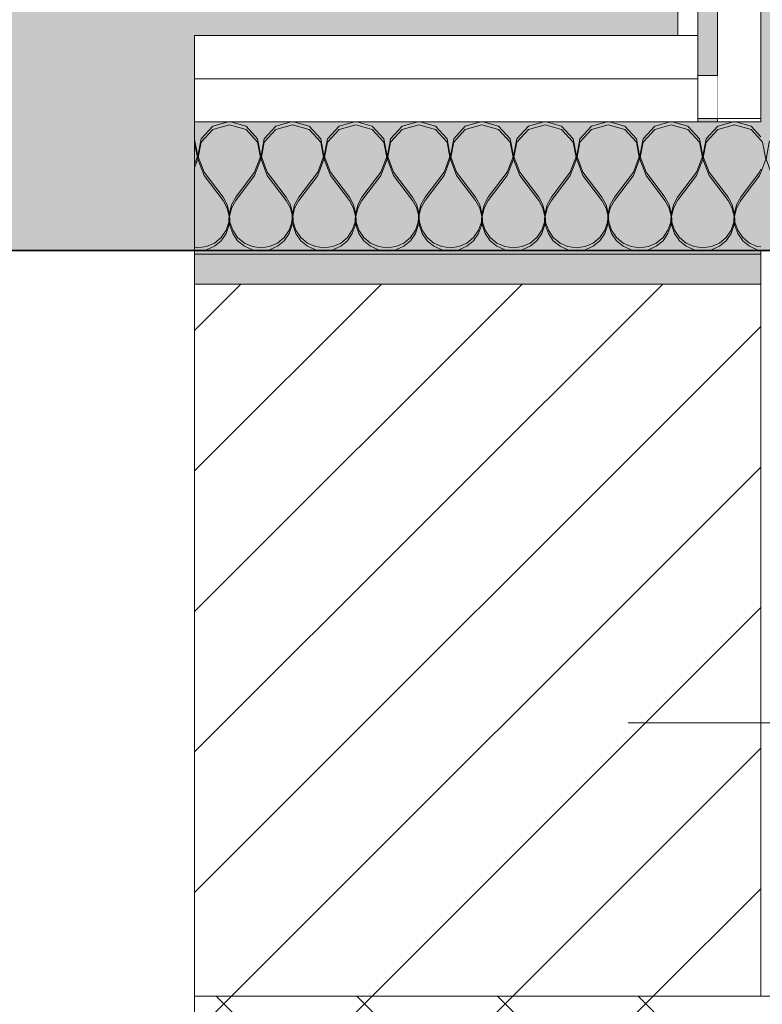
# Model space of a CAD drawing. Header units: millimetres. Extents: x -40968 to 13979, y -19284 to 4746.
# Tile 190 of 256: x -7635 to -7411, y -1421 to -1124. Entities that reach past the tile are written whole.
import ezdxf

# ---------------------------------------------------------------- set-up
doc = ezdxf.new("R2010")
doc.units = ezdxf.units.MM
doc.header["$MEASUREMENT"] = 0
doc.linetypes.add('Wipeout_Contour', pattern=[1000, 0, -1000])
for name, color, linetype in [('10_ESTR_Pilars', 7, 'Continuous'), ('12_FAÇ_Façana', 7, 'Continuous'), ('Nuevo_08_E_Envans secs', 7, 'Continuous'), ('Nuevo_14_PAV_Soft Light Grey 0554', 7, 'Continuous'), ('Ventanas Archicad', 7, 'Continuous')]:
    doc.layers.add(name, color=color, linetype=linetype)
for name, color, linetype, lineweight in [('10_ESTR_Pilars_Pluma_Nº__20', 1, 'Continuous', 5), ('12_FAÇ_Façana_Pluma_Nº__2', 8, 'Continuous', 5), ('12_FAÇ_Façana_Pluma_Nº__7', 7, 'Continuous', 5), ('Nuevo_08_E_Envans secs_Pluma_Nº__1', 7, 'Continuous', 5), ('Nuevo_12_FAÇ_Façana_Pluma_Nº__1', 7, 'Continuous', 5), ('Ventanas Archicad_Pluma_Nº__7', 7, 'Continuous', 5)]:
    doc.layers.add(name, color=color, linetype=linetype, lineweight=lineweight)
for name, color, linetype, lineweight, true_color in [('12_FAÇ_Façana_Pluma_Nº__174', 7, 'Continuous', 13, 0xe4ad2c), ('12_FAÇ_Façana_Pluma_Nº__176', 7, 'Continuous', 15, 0x93a0c6), ('Nuevo_08_E_Envans secs_Pluma_Nº__102', 7, 'Continuous', 5, 0xcccccc), ('Nuevo_08_E_Envans secs_Pluma_Nº__171', 171, 'Continuous', 13, 0xaaaaff), ('Nuevo_08_E_Envans secs_Pluma_Nº__177', 7, 'Continuous', 15, 0xf7e046), ('Nuevo_14_PAV_Soft Light Grey 0554_Pluma_Nº__245', 7, 'Continuous', 13, 0xe8e8e8), ('Ventanas Archicad_Pluma_Nº__3', 7, 'Continuous', 5, 0xa4a4a4)]:
    doc.layers.add(name, color=color, linetype=linetype, lineweight=lineweight, true_color=true_color)
pattern_1 = [(45, (0, 0), (-183.848, 183.848), [195, -65]), (45, (7e-14, 183.85), (-183.848, 183.848), [195, -65])]

# ---------------------------------------------------------------- blocks, each defined once
blk = doc.blocks.new('Forjado_1_1', base_point=(-23046.79, -1194.06))
at = {"layer": 'Nuevo_14_PAV_Soft Light Grey 0554_Pluma_Nº__245', "linetype": 'Continuous', "lineweight": 0, "true_color": 0xe8e8e8}
h = blk.add_hatch(color=254, dxfattribs=at)
h.paths.add_polyline_path([(-23046.79, -1194.06), (-1631.11, -1193.63), (-1631.11, -6938.97), (-1556.11, -6938.97), (-1556.11, -7503.98), (-1616.26, -7503.98), (-1616.05, -11935.98), (-1564.89, -11935.98), (-1564.89, -12491.98), (-2024.11, -12491.98), (-2024.11, -12338.98), (-6997.39, -12338.98), (-6997.39, -12391.98), (-3637.68, -12391.98), (-3638.94, -13690.72), (-3644.87, -17130.96), (428.17, -17130.98), (428.89, -16788.98), (778.89, -16788.98), (778.35, -17142.97), (2622.91, -17145.82), (2623.01, -17079.79), (3389.91, -17080.98), (3389.61, -17276.98), (5489.84, -17280.21), (5489.84, -17141.49), (5763.89, -17141.49), (5763.89, -16738.98), (6378.89, -16738.98), (6378.89, -12488.98), (5778.89, -12488.98), (5779.74, -11938.87), (6782.11, -11938.85), (6782.11, -9207.42), (6082.11, -9207.42), (6016.11, -7504.98), (6016.11, -9073.42), (2073.42, -9073.42), (2073.42, -5267.32), (5998.89, -5267.32), (5998.89, -1708.98), (5884.89, -967.98), (7332.11, -967.98), (7332.11, 1999.55), (-28277.4, 1999.55), (-23028.39, 1969.01)])
h.paths.add_polyline_path([(492.89, -5267.32), (1951.42, -5267.32), (1951.42, -9073.42), (492.89, -9073.42)], flags=0)
at = {"layer": 'Nuevo_14_PAV_Soft Light Grey 0554_Pluma_Nº__245', "color": 254, "linetype": 'Continuous', "lineweight": 13, "true_color": 0xe8e8e8, "flags": 128}
blk.add_lwpolyline([(428.17, -17130.98), (-3644.87, -17130.96), (-3638.94, -13690.72), (-3637.68, -12391.98), (-6997.39, -12391.98), (-6997.39, -12338.98), (-2024.11, -12338.98), (-2024.11, -12491.98), (-1564.89, -12491.98), (-1564.89, -11935.98), (-1616.05, -11935.98), (-1616.26, -7503.98), (-1556.11, -7503.98), (-1556.11, -6938.97), (-1631.11, -6938.97), (-1631.11, -1193.63), (-23046.79, -1194.06)], dxfattribs=at)
blk = doc.blocks.new('Muro_8_1', base_point=(-7581.93, -1193.98))
at = {"layer": '12_FAÇ_Façana_Pluma_Nº__174', "linetype": 'Continuous', "lineweight": 13, "true_color": 0xe4ad2c}
h = blk.add_hatch(dxfattribs=at)
h.set_pattern_fill('SATE_Aislamiento_0001', color=42, style=0, pattern_type=2)
h.set_pattern_definition([(45, (0, 0), (-21.2132, 21.2132), []), (135, (0, 0), (21.2132, 21.2132), [])])
h.paths.add_polyline_path([(-7581.93, -1598.98), (-7371.11, -1598.98), (-7371.11, -1418.98), (-7581.93, -1418.98)])
at = {"layer": '12_FAÇ_Façana_Pluma_Nº__176', "linetype": 'Continuous', "lineweight": 0, "true_color": 0x495063}
blk.add_hatch(color=251, dxfattribs=at).paths.add_polyline_path([(-7411.11, -1193.98), (-7581.93, -1193.98), (-7581.93, -1203.98), (-7411.11, -1203.98)])
at = {"layer": '12_FAÇ_Façana_Pluma_Nº__2', "linetype": 'Continuous', "lineweight": 5}
h = blk.add_hatch(dxfattribs=at)
h.set_pattern_fill('Ceramic_0001', color=8, style=0, pattern_type=2)
h.set_pattern_definition([(45, (0, 0), (-21.2132, 21.2132), [])])
h.paths.add_polyline_path([(-7411.11, -1203.98), (-7581.93, -1203.98), (-7581.93, -1418.98), (-7411.11, -1418.98)])
at = {"layer": '12_FAÇ_Façana_Pluma_Nº__7', "color": 7, "linetype": 'Continuous', "lineweight": 5}
for p, q in [((-7411.11, -1203.98), (-7581.93, -1203.98)), ((-7581.93, -1418.98), (-7411.11, -1418.98)), ((-7411.11, -1418.98), (-7371.11, -1418.98))]:
    blk.add_line(p, q, dxfattribs=at)
at = {"layer": '12_FAÇ_Façana_Pluma_Nº__7', "color": 7, "linetype": 'Continuous', "lineweight": 5, "flags": 128}
for points in [[(-7411.11, -1193.98), (-7581.93, -1193.98)], [(-7581.93, -1418.98), (-7581.93, -1423.98)]]:
    blk.add_lwpolyline(points, dxfattribs=at)
at = {"layer": 'Nuevo_12_FAÇ_Façana_Pluma_Nº__1', "color": 7, "linetype": 'Continuous', "lineweight": 5}
for p, q in [((-7411.11, -1193.98), (-7411.11, -1203.98)), ((-7411.11, -1203.98), (-7411.11, -1418.98))]:
    blk.add_line(p, q, dxfattribs=at)
blk = doc.blocks.new('Ventana Vertical Multi-Faja 27_5')
at = {"layer": 'Ventanas Archicad_Pluma_Nº__3', "color": 253, "linetype": 'Continuous', "lineweight": 5, "true_color": 0xa4a4a4}
blk.add_line((-600, -430), (600, -430), dxfattribs=at)
at = {"layer": 'Ventanas Archicad_Pluma_Nº__7', "color": 7, "linetype": 'Continuous', "lineweight": 5}
for p, q in [((-600, -200), (-600, -420)), ((-600, -420), (-600, -430))]:
    blk.add_line(p, q, dxfattribs=at)
blk = doc.blocks.new('Muro_9_1', base_point=(-8781.93, -1193.98))
at = {"layer": '12_FAÇ_Façana_Pluma_Nº__7', "color": 7, "linetype": 'Continuous', "lineweight": 5}
for p, q in [((-7581.93, -1203.98), (-7581.93, -1193.98)), ((-7581.93, -1423.98), (-7581.93, -1203.98))]:
    blk.add_line(p, q, dxfattribs=at)
at = {"layer": 'Ventanas Archicad', "color": 253, "linetype": 'Continuous', "lineweight": 5, "true_color": 0xa4a4a6, "zscale": 1000, "rotation": 180}
blk.add_blockref('Ventana Vertical Multi-Faja 27_5', (-8181.93, -1623.98), dxfattribs=at)
blk = doc.blocks.new('Muro_97_1', base_point=(-7371.11, -1033.98))
at = {"layer": '12_FAÇ_Façana_Pluma_Nº__7', "color": 7, "linetype": 'Continuous', "lineweight": 5}
blk.add_line((-7411.11, -1418.98), (-7371.11, -1418.98), dxfattribs=at)
at = {"layer": 'Nuevo_08_E_Envans secs_Pluma_Nº__1', "color": 7, "linetype": 'Continuous', "lineweight": 5}
blk.add_line((-7430.11, -1141.98), (-7430.11, -1154.98), dxfattribs=at)
at = {"layer": 'Nuevo_08_E_Envans secs_Pluma_Nº__1', "color": 7, "linetype": 'Continuous', "lineweight": 5, "flags": 128}
for points in [[(-7436.11, -1193.98), (-7430.11, -1193.98)], [(-7430.11, -1193.98), (-7424.11, -1193.98)], [(-7424.11, -1193.98), (-7411.11, -1193.98)], [(-7371.11, -1193.98), (-7411.11, -1193.98)], [(-7411.11, -1193.98), (-7371.11, -1193.98)]]:
    blk.add_lwpolyline(points, dxfattribs=at)
at = {"layer": 'Nuevo_12_FAÇ_Façana_Pluma_Nº__1', "color": 7, "linetype": 'Continuous', "lineweight": 5}
for p, q in [((-7411.11, -1193.98), (-7411.11, -1203.98)), ((-7411.11, -1203.98), (-7411.11, -1418.98))]:
    blk.add_line(p, q, dxfattribs=at)
at = {"color": 254, "linetype": 'Wipeout_Contour', "lineweight": 0, "ltscale": 22559.425146}
blk.add_wipeout([(-7436.11, -1128.98), (-7436.11, -1134.98), (-7430.11, -1134.98)], dxfattribs=at).dxf.layer = 'Nuevo_08_E_Envans secs'
at = {"color": 254, "linetype": 'Wipeout_Contour', "lineweight": 0, "ltscale": 22524.526281}
blk.add_wipeout([(-7424.11, -1140.98), (-7424.11, -1153.98), (-7411.11, -1153.98)], dxfattribs=at).dxf.layer = 'Nuevo_08_E_Envans secs'
at = {"layer": 'Nuevo_08_E_Envans secs_Pluma_Nº__171', "linetype": 'Continuous', "lineweight": 13, "true_color": 0xaaaaff}
h = blk.add_hatch(dxfattribs=at)
h.set_pattern_fill('Panellat_HPL_0001', color=161, style=0, pattern_type=2)
h.set_pattern_definition(pattern_1)
h.paths.add_polyline_path([(-7436.11, -1128.98), (-7436.11, -1134.98), (-7430.11, -1134.98)])
at = {"layer": 'Nuevo_08_E_Envans secs_Pluma_Nº__177', "linetype": 'Continuous', "lineweight": 15, "true_color": 0xf7e046}
h = blk.add_hatch(dxfattribs=at)
h.set_pattern_fill('Panellat_HPL_0001', color=53, style=0, pattern_type=2)
h.set_pattern_definition(pattern_1)
h.paths.add_polyline_path([(-7424.11, -1140.98), (-7424.11, -1153.98), (-7411.11, -1153.98)])
at = {"layer": 'Nuevo_08_E_Envans secs_Pluma_Nº__1', "color": 7, "linetype": 'Continuous', "lineweight": 5}
blk.add_line((-7436.11, -1134.98), (-7430.11, -1134.98), dxfattribs=at)
at = {"color": 254, "linetype": 'Wipeout_Contour', "lineweight": 0, "ltscale": 30030.268647}
blk.add_wipeout([(-7436.11, -974.98), (-7436.11, -1128.98), (-7430.11, -1128.98), (-7430.11, -974.98)], dxfattribs=at).dxf.layer = 'Nuevo_08_E_Envans secs'
at = {"color": 254, "linetype": 'Wipeout_Contour', "lineweight": 0, "ltscale": 30016.067498}
blk.add_wipeout([(-7424.11, -1141.98), (-7411.11, -1141.98), (-7411.11, -1128.98), (-7424.11, -1128.98)], dxfattribs=at).dxf.layer = 'Nuevo_08_E_Envans secs'
at = {"layer": 'Nuevo_08_E_Envans secs_Pluma_Nº__171', "linetype": 'Continuous', "lineweight": 13, "true_color": 0xaaaaff}
h = blk.add_hatch(dxfattribs=at)
h.set_pattern_fill('Panellat_HPL_0001', color=161, style=0, pattern_type=2)
h.set_pattern_definition(pattern_1)
h.paths.add_polyline_path([(-7436.11, -974.98), (-7436.11, -1128.98), (-7430.11, -1128.98), (-7430.11, -974.98)])
at = {"layer": 'Nuevo_08_E_Envans secs_Pluma_Nº__177', "linetype": 'Continuous', "lineweight": 15, "true_color": 0xf7e046}
h = blk.add_hatch(dxfattribs=at)
h.set_pattern_fill('Panellat_HPL_0001', color=53, style=0, pattern_type=2)
h.set_pattern_definition(pattern_1)
h.paths.add_polyline_path([(-7424.11, -1141.98), (-7411.11, -1141.98), (-7411.11, -1128.98), (-7424.11, -1128.98)])
at = {"layer": 'Nuevo_08_E_Envans secs_Pluma_Nº__1', "color": 7, "linetype": 'Continuous', "lineweight": 5}
for p, q in [((-7430.11, -980.98), (-7430.11, -1128.98)), ((-7436.11, -1128.98), (-7430.11, -1128.98)), ((-7430.11, -1128.98), (-7430.11, -1141.98))]:
    blk.add_line(p, q, dxfattribs=at)
at = {"layer": 'Nuevo_08_E_Envans secs_Pluma_Nº__1', "color": 7, "linetype": 'Continuous', "lineweight": 5, "flags": 128}
blk.add_lwpolyline([(-7436.11, -974.98), (-7436.11, -1128.98)], dxfattribs=at)
at = {"color": 254, "linetype": 'Wipeout_Contour', "lineweight": 0, "ltscale": 29973.884629}
blk.add_wipeout([(-7424.11, -993.98), (-7424.11, -1128.98), (-7411.11, -1128.98), (-7411.11, -993.98)], dxfattribs=at).dxf.layer = 'Nuevo_08_E_Envans secs'
at = {"color": 254, "linetype": 'Wipeout_Contour', "lineweight": 0, "ltscale": 30023.97991}
blk.add_wipeout([(-7424.11, -1154.98), (-7411.11, -1154.98), (-7411.11, -1141.98), (-7424.11, -1141.98)], dxfattribs=at).dxf.layer = 'Nuevo_08_E_Envans secs'
at = {"layer": 'Nuevo_08_E_Envans secs_Pluma_Nº__177', "linetype": 'Continuous', "lineweight": 15, "true_color": 0xf7e046}
h = blk.add_hatch(dxfattribs=at)
h.set_pattern_fill('Panellat_HPL_0001', color=53, style=0, pattern_type=2)
h.set_pattern_definition(pattern_1)
h.paths.add_polyline_path([(-7424.11, -993.98), (-7424.11, -1128.98), (-7411.11, -1128.98), (-7411.11, -993.98)])
h = blk.add_hatch(dxfattribs=at)
h.set_pattern_fill('Panellat_HPL_0001', color=53, style=0, pattern_type=2)
h.set_pattern_definition(pattern_1)
h.paths.add_polyline_path([(-7424.11, -1154.98), (-7411.11, -1154.98), (-7411.11, -1141.98), (-7424.11, -1141.98)])
at = {"layer": 'Nuevo_08_E_Envans secs_Pluma_Nº__1', "color": 7, "linetype": 'Continuous', "lineweight": 5}
for p, q in [((-7424.11, -993.98), (-7424.11, -1128.98)), ((-7411.11, -1033.98), (-7411.11, -1128.98)), ((-7424.11, -1128.98), (-7424.11, -1141.98)), ((-7411.11, -1128.98), (-7411.11, -1141.98)), ((-7430.11, -1140.98), (-7424.11, -1140.98)), ((-7424.11, -1141.98), (-7424.11, -1154.98)), ((-7411.11, -1141.98), (-7411.11, -1154.98)), ((-7430.11, -1154.98), (-7424.11, -1154.98)), ((-7424.11, -1153.98), (-7411.11, -1153.98)), ((-7424.11, -1154.98), (-7411.11, -1154.98))]:
    blk.add_line(p, q, dxfattribs=at)
blk = doc.blocks.new('*X265')
at = {"layer": 'Nuevo_08_E_Envans secs_Pluma_Nº__102', "color": 254, "linetype": 'Continuous', "lineweight": 5, "true_color": 0xcccccc}
for p, q in [((-7576.44, -1156.35), (-7579.95, -1160.19)), ((-7571.43, -1154.93), (-7576.44, -1156.35)), ((-7566.42, -1156.35), (-7571.43, -1154.93)), ((-7562.91, -1160.19), (-7566.42, -1156.35)), ((-7557.39, -1156.35), (-7560.9, -1160.19)), ((-7552.38, -1154.93), (-7557.39, -1156.35)), ((-7547.37, -1156.35), (-7552.38, -1154.93)), ((-7543.86, -1160.19), (-7547.37, -1156.35)), ((-7538.34, -1156.35), (-7541.85, -1160.19)), ((-7533.33, -1154.93), (-7538.34, -1156.35)), ((-7528.33, -1156.35), (-7533.33, -1154.93)), ((-7524.81, -1160.19), (-7528.33, -1156.35)), ((-7519.29, -1156.35), (-7522.8, -1160.19)), ((-7514.29, -1154.93), (-7519.29, -1156.35)), ((-7509.28, -1156.35), (-7514.29, -1154.93)), ((-7505.77, -1160.19), (-7509.28, -1156.35)), ((-7500.25, -1156.35), (-7503.76, -1160.19)), ((-7495.24, -1154.93), (-7500.25, -1156.35)), ((-7490.23, -1156.35), (-7495.24, -1154.93)), ((-7486.72, -1160.19), (-7490.23, -1156.35)), ((-7481.2, -1156.35), (-7484.71, -1160.19)), ((-7476.19, -1154.93), (-7481.2, -1156.35)), ((-7471.18, -1156.35), (-7476.19, -1154.93)), ((-7467.67, -1160.19), (-7471.18, -1156.35)), ((-7462.15, -1156.35), (-7465.66, -1160.19)), ((-7457.14, -1154.93), (-7462.15, -1156.35)), ((-7452.14, -1156.35), (-7457.14, -1154.93)), ((-7448.62, -1160.19), (-7452.14, -1156.35)), ((-7443.1, -1156.35), (-7446.61, -1160.19)), ((-7438.1, -1154.93), (-7443.1, -1156.35)), ((-7433.09, -1156.35), (-7438.1, -1154.93)), ((-7429.58, -1160.19), (-7433.09, -1156.35)), ((-7424.05, -1156.35), (-7427.57, -1160.19)), ((-7419.05, -1154.93), (-7424.05, -1156.35)), ((-7414.04, -1156.35), (-7419.05, -1154.93)), ((-7411.11, -1159.56), (-7414.04, -1156.35)), ((-7580.99, -1165.31), (-7581.93, -1160.33)), ((-7579.95, -1160.19), (-7580.91, -1165.31)), ((-7561.94, -1165.31), (-7562.91, -1160.19)), ((-7560.9, -1160.19), (-7561.87, -1165.31)), ((-7542.9, -1165.31), (-7543.86, -1160.19)), ((-7541.85, -1160.19), (-7542.82, -1165.31)), ((-7523.85, -1165.31), (-7524.81, -1160.19)), ((-7522.8, -1160.19), (-7523.77, -1165.31)), ((-7504.8, -1165.31), (-7505.77, -1160.19)), ((-7503.76, -1160.19), (-7504.72, -1165.31)), ((-7485.75, -1165.31), (-7486.72, -1160.19)), ((-7484.71, -1160.19), (-7485.68, -1165.31)), ((-7466.71, -1165.31), (-7467.67, -1160.19)), ((-7465.66, -1160.19), (-7466.63, -1165.31)), ((-7447.66, -1165.31), (-7448.62, -1160.19)), ((-7446.61, -1160.19), (-7447.58, -1165.31)), ((-7428.61, -1165.31), (-7429.58, -1160.19)), ((-7427.57, -1160.19), (-7428.53, -1165.31)), ((-7581.93, -1167.76), (-7580.99, -1165.31)), ((-7580.91, -1165.31), (-7579.05, -1170.17)), ((-7563.81, -1170.17), (-7561.94, -1165.31)), ((-7561.87, -1165.31), (-7560, -1170.17)), ((-7544.76, -1170.17), (-7542.9, -1165.31)), ((-7542.82, -1165.31), (-7540.95, -1170.17)), ((-7525.71, -1170.17), (-7523.85, -1165.31)), ((-7523.77, -1165.31), (-7521.9, -1170.17)), ((-7506.67, -1170.17), (-7504.8, -1165.31)), ((-7504.72, -1165.31), (-7502.86, -1170.17)), ((-7487.62, -1170.17), (-7485.75, -1165.31)), ((-7485.68, -1165.31), (-7483.81, -1170.17)), ((-7468.57, -1170.17), (-7466.71, -1165.31)), ((-7466.63, -1165.31), (-7464.76, -1170.17)), ((-7449.52, -1170.17), (-7447.66, -1165.31)), ((-7447.58, -1165.31), (-7445.71, -1170.17)), ((-7430.48, -1170.17), (-7428.61, -1165.31)), ((-7428.53, -1165.31), (-7426.67, -1170.17)), ((-7579.05, -1170.17), (-7573.33, -1177.79)), ((-7563.81, -1170.17), (-7569.52, -1177.79)), ((-7560, -1170.17), (-7554.29, -1177.79)), ((-7544.76, -1170.17), (-7550.48, -1177.79)), ((-7540.95, -1170.17), (-7535.24, -1177.79)), ((-7525.71, -1170.17), (-7531.43, -1177.79)), ((-7521.9, -1170.17), (-7516.19, -1177.79)), ((-7506.67, -1170.17), (-7512.38, -1177.79)), ((-7502.86, -1170.17), (-7497.14, -1177.79)), ((-7487.62, -1170.17), (-7493.33, -1177.79)), ((-7483.81, -1170.17), (-7478.1, -1177.79)), ((-7468.57, -1170.17), (-7474.29, -1177.79)), ((-7464.76, -1170.17), (-7459.05, -1177.79)), ((-7449.52, -1170.17), (-7455.24, -1177.79)), ((-7445.71, -1170.17), (-7440, -1177.79)), ((-7430.48, -1170.17), (-7436.19, -1177.79)), ((-7426.67, -1170.17), (-7420.95, -1177.79)), ((-7411.43, -1170.17), (-7417.14, -1177.79)), ((-7411.43, -1170.17), (-7411.11, -1169.33)), ((-7572.06, -1180.08), (-7573.33, -1177.79)), ((-7571.47, -1182.64), (-7572.06, -1180.08)), ((-7570.8, -1180.08), (-7571.39, -1182.64)), ((-7569.52, -1177.79), (-7570.8, -1180.08)), ((-7553.01, -1180.08), (-7554.29, -1177.79)), ((-7552.42, -1182.64), (-7553.01, -1180.08)), ((-7551.75, -1180.08), (-7552.34, -1182.64)), ((-7550.48, -1177.79), (-7551.75, -1180.08)), ((-7533.97, -1180.08), (-7535.24, -1177.79)), ((-7533.37, -1182.64), (-7533.97, -1180.08)), ((-7532.7, -1180.08), (-7533.29, -1182.64)), ((-7531.43, -1177.79), (-7532.7, -1180.08)), ((-7514.92, -1180.08), (-7516.19, -1177.79)), ((-7514.32, -1182.64), (-7514.92, -1180.08)), ((-7513.65, -1180.08), (-7514.25, -1182.64)), ((-7512.38, -1177.79), (-7513.65, -1180.08)), ((-7495.87, -1180.08), (-7497.14, -1177.79)), ((-7495.28, -1182.64), (-7495.87, -1180.08)), ((-7494.6, -1180.08), (-7495.2, -1182.64)), ((-7493.33, -1177.79), (-7494.6, -1180.08)), ((-7476.82, -1180.08), (-7478.1, -1177.79)), ((-7476.23, -1182.64), (-7476.82, -1180.08)), ((-7475.56, -1180.08), (-7476.15, -1182.64)), ((-7474.29, -1177.79), (-7475.56, -1180.08)), ((-7457.78, -1180.08), (-7459.05, -1177.79)), ((-7457.18, -1182.64), (-7457.78, -1180.08)), ((-7456.51, -1180.08), (-7457.1, -1182.64)), ((-7455.24, -1177.79), (-7456.51, -1180.08)), ((-7438.73, -1180.08), (-7440, -1177.79)), ((-7438.13, -1182.64), (-7438.73, -1180.08)), ((-7437.46, -1180.08), (-7438.06, -1182.64)), ((-7436.19, -1177.79), (-7437.46, -1180.08)), ((-7419.68, -1180.08), (-7420.95, -1177.79)), ((-7419.09, -1182.64), (-7419.68, -1180.08)), ((-7418.41, -1180.08), (-7419.01, -1182.64)), ((-7417.14, -1177.79), (-7418.41, -1180.08)), ((-7571.59, -1185.27), (-7571.47, -1182.64)), ((-7571.39, -1182.64), (-7571.26, -1185.27)), ((-7552.55, -1185.27), (-7552.42, -1182.64)), ((-7552.34, -1182.64), (-7552.22, -1185.27)), ((-7533.5, -1185.27), (-7533.37, -1182.64)), ((-7533.29, -1182.64), (-7533.17, -1185.27)), ((-7514.45, -1185.27), (-7514.32, -1182.64)), ((-7514.25, -1182.64), (-7514.12, -1185.27)), ((-7495.4, -1185.27), (-7495.28, -1182.64)), ((-7495.2, -1182.64), (-7495.07, -1185.27)), ((-7476.36, -1185.27), (-7476.23, -1182.64)), ((-7476.15, -1182.64), (-7476.02, -1185.27)), ((-7457.31, -1185.27), (-7457.18, -1182.64)), ((-7457.1, -1182.64), (-7456.98, -1185.27)), ((-7438.26, -1185.27), (-7438.13, -1182.64)), ((-7438.06, -1182.64), (-7437.93, -1185.27)), ((-7419.21, -1185.27), (-7419.09, -1182.64)), ((-7419.01, -1182.64), (-7418.88, -1185.27)), ((-7572.43, -1187.76), (-7571.59, -1185.27)), ((-7571.26, -1185.27), (-7570.42, -1187.76)), ((-7553.39, -1187.76), (-7552.55, -1185.27)), ((-7552.22, -1185.27), (-7551.38, -1187.76)), ((-7534.34, -1187.76), (-7533.5, -1185.27)), ((-7533.17, -1185.27), (-7532.33, -1187.76)), ((-7515.29, -1187.76), (-7514.45, -1185.27)), ((-7514.12, -1185.27), (-7513.28, -1187.76)), ((-7496.24, -1187.76), (-7495.4, -1185.27)), ((-7495.07, -1185.27), (-7494.23, -1187.76)), ((-7477.2, -1187.76), (-7476.36, -1185.27)), ((-7476.02, -1185.27), (-7475.19, -1187.76)), ((-7458.15, -1187.76), (-7457.31, -1185.27)), ((-7456.98, -1185.27), (-7456.14, -1187.76)), ((-7439.1, -1187.76), (-7438.26, -1185.27)), ((-7437.93, -1185.27), (-7437.09, -1187.76)), ((-7420.05, -1187.76), (-7419.21, -1185.27)), ((-7418.88, -1185.27), (-7418.04, -1187.76)), ((-7573.92, -1189.92), (-7572.43, -1187.76)), ((-7570.42, -1187.76), (-7568.94, -1189.92)), ((-7554.87, -1189.92), (-7553.39, -1187.76)), ((-7551.38, -1187.76), (-7549.89, -1189.92)), ((-7535.83, -1189.92), (-7534.34, -1187.76)), ((-7532.33, -1187.76), (-7530.84, -1189.92)), ((-7516.78, -1189.92), (-7515.29, -1187.76)), ((-7513.28, -1187.76), (-7511.79, -1189.92)), ((-7497.73, -1189.92), (-7496.24, -1187.76)), ((-7494.23, -1187.76), (-7492.74, -1189.92)), ((-7478.68, -1189.92), (-7477.2, -1187.76)), ((-7475.19, -1187.76), (-7473.7, -1189.92)), ((-7459.64, -1189.92), (-7458.15, -1187.76)), ((-7456.14, -1187.76), (-7454.65, -1189.92)), ((-7440.59, -1189.92), (-7439.1, -1187.76)), ((-7437.09, -1187.76), (-7435.6, -1189.92)), ((-7421.54, -1189.92), (-7420.05, -1187.76)), ((-7418.04, -1187.76), (-7416.55, -1189.92)), ((-7578.35, -1192.66), (-7575.95, -1191.6)), ((-7575.95, -1191.6), (-7573.92, -1189.92)), ((-7568.94, -1189.92), (-7566.91, -1191.6)), ((-7566.91, -1191.6), (-7564.51, -1192.66)), ((-7559.3, -1192.66), (-7556.9, -1191.6)), ((-7556.9, -1191.6), (-7554.87, -1189.92)), ((-7549.89, -1189.92), (-7547.86, -1191.6)), ((-7547.86, -1191.6), (-7545.46, -1192.66)), ((-7540.25, -1192.66), (-7537.85, -1191.6)), ((-7537.85, -1191.6), (-7535.83, -1189.92)), ((-7530.84, -1189.92), (-7528.82, -1191.6)), ((-7528.82, -1191.6), (-7526.41, -1192.66)), ((-7521.21, -1192.66), (-7518.8, -1191.6)), ((-7518.8, -1191.6), (-7516.78, -1189.92)), ((-7511.79, -1189.92), (-7509.77, -1191.6)), ((-7509.77, -1191.6), (-7507.36, -1192.66)), ((-7502.16, -1192.66), (-7499.75, -1191.6)), ((-7499.75, -1191.6), (-7497.73, -1189.92)), ((-7492.74, -1189.92), (-7490.72, -1191.6)), ((-7490.72, -1191.6), (-7488.32, -1192.66)), ((-7483.11, -1192.66), (-7480.71, -1191.6)), ((-7480.71, -1191.6), (-7478.68, -1189.92)), ((-7473.7, -1189.92), (-7471.67, -1191.6)), ((-7471.67, -1191.6), (-7469.27, -1192.66)), ((-7464.06, -1192.66), (-7461.66, -1191.6)), ((-7461.66, -1191.6), (-7459.64, -1189.92)), ((-7454.65, -1189.92), (-7452.63, -1191.6)), ((-7452.63, -1191.6), (-7450.22, -1192.66)), ((-7445.02, -1192.66), (-7442.61, -1191.6)), ((-7442.61, -1191.6), (-7440.59, -1189.92)), ((-7435.6, -1189.92), (-7433.58, -1191.6)), ((-7433.58, -1191.6), (-7431.17, -1192.66)), ((-7425.97, -1192.66), (-7423.56, -1191.6)), ((-7423.56, -1191.6), (-7421.54, -1189.92)), ((-7416.55, -1189.92), (-7414.53, -1191.6)), ((-7414.53, -1191.6), (-7412.13, -1192.66)), ((-7581.93, -1192.89), (-7580.95, -1193.02)), ((-7580.95, -1193.02), (-7578.35, -1192.66)), ((-7564.51, -1192.66), (-7561.9, -1193.02)), ((-7561.9, -1193.02), (-7559.3, -1192.66)), ((-7545.46, -1192.66), (-7542.86, -1193.02)), ((-7542.86, -1193.02), (-7540.25, -1192.66)), ((-7526.41, -1192.66), (-7523.81, -1193.02)), ((-7523.81, -1193.02), (-7521.21, -1192.66)), ((-7507.36, -1192.66), (-7504.76, -1193.02)), ((-7504.76, -1193.02), (-7502.16, -1192.66)), ((-7488.32, -1192.66), (-7485.71, -1193.02)), ((-7485.71, -1193.02), (-7483.11, -1192.66)), ((-7469.27, -1192.66), (-7466.67, -1193.02)), ((-7466.67, -1193.02), (-7464.06, -1192.66)), ((-7450.22, -1192.66), (-7447.62, -1193.02)), ((-7447.62, -1193.02), (-7445.02, -1192.66)), ((-7431.17, -1192.66), (-7428.57, -1193.02)), ((-7428.57, -1193.02), (-7425.97, -1192.66)), ((-7412.13, -1192.66), (-7411.11, -1192.8))]:
    blk.add_line(p, q, dxfattribs=at)
blk = doc.blocks.new('Muro_98_1', base_point=(-7371.11, -1193.98))
at = {"layer": 'Nuevo_08_E_Envans secs_Pluma_Nº__1', "color": 7, "linetype": 'Continuous', "lineweight": 5, "flags": 128}
blk.add_lwpolyline([(-7581.93, -1193.98), (-7411.11, -1193.98)], dxfattribs=at)
at = {"color": 254, "linetype": 'Wipeout_Contour', "lineweight": 0, "ltscale": 30375.482042}
blk.add_wipeout([(-7436.11, -1128.98), (-7581.93, -1128.98), (-7581.93, -1134.98), (-7436.11, -1134.98)], dxfattribs=at).dxf.layer = 'Nuevo_08_E_Envans secs'
at = {"color": 254, "linetype": 'Wipeout_Contour', "lineweight": 0, "ltscale": 30361.076054}
blk.add_wipeout([(-7424.11, -1140.98), (-7581.93, -1140.98), (-7581.93, -1153.98), (-7424.11, -1153.98)], dxfattribs=at).dxf.layer = 'Nuevo_08_E_Envans secs'
at = {"layer": 'Nuevo_08_E_Envans secs_Pluma_Nº__171', "linetype": 'Continuous', "lineweight": 13, "true_color": 0xaaaaff}
h = blk.add_hatch(dxfattribs=at)
h.set_pattern_fill('Panellat_HPL_0001', color=161, style=0, pattern_type=2)
h.set_pattern_definition(pattern_1)
h.paths.add_polyline_path([(-7436.11, -1128.98), (-7581.93, -1128.98), (-7581.93, -1134.98), (-7436.11, -1134.98)])
at = {"layer": 'Nuevo_08_E_Envans secs_Pluma_Nº__177', "linetype": 'Continuous', "lineweight": 15, "true_color": 0xf7e046}
h = blk.add_hatch(dxfattribs=at)
h.set_pattern_fill('Panellat_HPL_0001', color=53, style=0, pattern_type=2)
h.set_pattern_definition(pattern_1)
h.paths.add_polyline_path([(-7424.11, -1140.98), (-7581.93, -1140.98), (-7581.93, -1153.98), (-7424.11, -1153.98)])
at = {"layer": 'Nuevo_08_E_Envans secs_Pluma_Nº__1', "color": 7, "linetype": 'Continuous', "lineweight": 5}
for p, q in [((-7436.11, -1134.98), (-7581.93, -1134.98)), ((-7436.11, -1134.98), (-7430.11, -1134.98)), ((-7430.11, -1140.98), (-7581.93, -1140.98)), ((-7430.11, -1140.98), (-7424.11, -1140.98)), ((-7424.11, -1153.98), (-7581.93, -1153.98)), ((-7424.11, -1153.98), (-7411.11, -1153.98))]:
    blk.add_line(p, q, dxfattribs=at)
at = {"layer": 'Nuevo_08_E_Envans secs_Pluma_Nº__1', "color": 7, "linetype": 'Continuous', "lineweight": 5, "flags": 128}
blk.add_lwpolyline([(-7436.11, -1128.98), (-7581.93, -1128.98)], dxfattribs=at)
at = {"layer": 'Nuevo_08_E_Envans secs', "color": 7, "lineweight": 20}
blk.add_blockref('*X265', (0, 0), dxfattribs=at)
blk = doc.blocks.new('*X498')
at = {"layer": 'Nuevo_08_E_Envans secs_Pluma_Nº__102', "color": 254, "linetype": 'Continuous', "lineweight": 5, "true_color": 0xcccccc}
for p, q in [((-7400, -1155.93), (-7405.01, -1157.35)), ((-7394.99, -1157.35), (-7400, -1155.93)), ((-7380.95, -1155.93), (-7385.96, -1157.35)), ((-7375.95, -1157.35), (-7380.95, -1155.93)), ((-7405.01, -1157.35), (-7408.52, -1161.19)), ((-7391.48, -1161.19), (-7394.99, -1157.35)), ((-7385.96, -1157.35), (-7389.47, -1161.19)), ((-7372.43, -1161.19), (-7375.95, -1157.35)), ((-7410.53, -1161.19), (-7411.11, -1160.56)), ((-7409.56, -1166.31), (-7410.53, -1161.19)), ((-7408.52, -1161.19), (-7409.49, -1166.31)), ((-7390.51, -1166.31), (-7391.48, -1161.19)), ((-7389.47, -1161.19), (-7390.44, -1166.31)), ((-7371.47, -1166.31), (-7372.43, -1161.19)), ((-7371.11, -1164.82), (-7371.39, -1166.31)), ((-7411.11, -1170.33), (-7409.56, -1166.31)), ((-7409.49, -1166.31), (-7407.62, -1171.17)), ((-7392.38, -1171.17), (-7390.51, -1166.31)), ((-7390.44, -1166.31), (-7388.57, -1171.17)), ((-7373.33, -1171.17), (-7371.47, -1166.31)), ((-7371.39, -1166.31), (-7371.11, -1167.04)), ((-7407.62, -1171.17), (-7401.9, -1178.79)), ((-7392.38, -1171.17), (-7398.1, -1178.79)), ((-7388.57, -1171.17), (-7382.86, -1178.79)), ((-7373.33, -1171.17), (-7379.05, -1178.79)), ((-7400.63, -1181.08), (-7401.9, -1178.79)), ((-7398.1, -1178.79), (-7399.37, -1181.08)), ((-7381.59, -1181.08), (-7382.86, -1178.79)), ((-7379.05, -1178.79), (-7380.32, -1181.08)), ((-7400.04, -1183.64), (-7400.63, -1181.08)), ((-7399.37, -1181.08), (-7399.96, -1183.64)), ((-7380.99, -1183.64), (-7381.59, -1181.08)), ((-7380.32, -1181.08), (-7380.91, -1183.64)), ((-7400.17, -1186.27), (-7400.04, -1183.64)), ((-7399.96, -1183.64), (-7399.83, -1186.27)), ((-7381.12, -1186.27), (-7380.99, -1183.64)), ((-7380.91, -1183.64), (-7380.79, -1186.27)), ((-7402.49, -1190.92), (-7401.01, -1188.76)), ((-7401.01, -1188.76), (-7400.17, -1186.27)), ((-7399.83, -1186.27), (-7398.99, -1188.76)), ((-7398.99, -1188.76), (-7397.51, -1190.92)), ((-7383.45, -1190.92), (-7381.96, -1188.76)), ((-7381.96, -1188.76), (-7381.12, -1186.27)), ((-7380.79, -1186.27), (-7379.95, -1188.76)), ((-7379.95, -1188.76), (-7378.46, -1190.92)), ((-7404.52, -1192.6), (-7402.49, -1190.92)), ((-7397.51, -1190.92), (-7395.48, -1192.6)), ((-7385.47, -1192.6), (-7383.45, -1190.92)), ((-7378.46, -1190.92), (-7376.44, -1192.6)), ((-7411.11, -1193.8), (-7409.52, -1194.02)), ((-7409.52, -1194.02), (-7406.92, -1193.66)), ((-7406.92, -1193.66), (-7404.52, -1192.6)), ((-7395.48, -1192.6), (-7393.08, -1193.66)), ((-7393.08, -1193.66), (-7390.48, -1194.02)), ((-7390.48, -1194.02), (-7387.87, -1193.66)), ((-7387.87, -1193.66), (-7385.47, -1192.6)), ((-7376.44, -1192.6), (-7374.03, -1193.66)), ((-7374.03, -1193.66), (-7371.43, -1194.02)), ((-7371.43, -1194.02), (-7371.11, -1193.98))]:
    blk.add_line(p, q, dxfattribs=at)
blk = doc.blocks.new('*X499')
at = {"layer": 'Nuevo_08_E_Envans secs_Pluma_Nº__102', "color": 254, "linetype": 'Continuous', "lineweight": 5, "true_color": 0xcccccc}
for p, q in [((-7571.43, -1155.93), (-7576.44, -1157.35)), ((-7566.42, -1157.35), (-7571.43, -1155.93)), ((-7552.38, -1155.93), (-7557.39, -1157.35)), ((-7547.37, -1157.35), (-7552.38, -1155.93)), ((-7533.33, -1155.93), (-7538.34, -1157.35)), ((-7528.33, -1157.35), (-7533.33, -1155.93)), ((-7514.29, -1155.93), (-7519.29, -1157.35)), ((-7509.28, -1157.35), (-7514.29, -1155.93)), ((-7495.24, -1155.93), (-7500.25, -1157.35)), ((-7490.23, -1157.35), (-7495.24, -1155.93)), ((-7476.19, -1155.93), (-7481.2, -1157.35)), ((-7471.18, -1157.35), (-7476.19, -1155.93)), ((-7457.14, -1155.93), (-7462.15, -1157.35)), ((-7452.14, -1157.35), (-7457.14, -1155.93)), ((-7438.1, -1155.93), (-7443.1, -1157.35)), ((-7433.09, -1157.35), (-7438.1, -1155.93)), ((-7419.05, -1155.93), (-7424.05, -1157.35)), ((-7414.04, -1157.35), (-7419.05, -1155.93)), ((-7576.44, -1157.35), (-7579.95, -1161.19)), ((-7562.91, -1161.19), (-7566.42, -1157.35)), ((-7557.39, -1157.35), (-7560.9, -1161.19)), ((-7543.86, -1161.19), (-7547.37, -1157.35)), ((-7538.34, -1157.35), (-7541.85, -1161.19)), ((-7524.81, -1161.19), (-7528.33, -1157.35)), ((-7519.29, -1157.35), (-7522.8, -1161.19)), ((-7505.77, -1161.19), (-7509.28, -1157.35)), ((-7500.25, -1157.35), (-7503.76, -1161.19)), ((-7486.72, -1161.19), (-7490.23, -1157.35)), ((-7481.2, -1157.35), (-7484.71, -1161.19)), ((-7467.67, -1161.19), (-7471.18, -1157.35)), ((-7462.15, -1157.35), (-7465.66, -1161.19)), ((-7448.62, -1161.19), (-7452.14, -1157.35)), ((-7443.1, -1157.35), (-7446.61, -1161.19)), ((-7429.58, -1161.19), (-7433.09, -1157.35)), ((-7424.05, -1157.35), (-7427.57, -1161.19)), ((-7411.11, -1160.56), (-7414.04, -1157.35)), ((-7580.99, -1166.31), (-7581.93, -1161.33)), ((-7579.95, -1161.19), (-7580.91, -1166.31)), ((-7561.94, -1166.31), (-7562.91, -1161.19)), ((-7560.9, -1161.19), (-7561.87, -1166.31)), ((-7542.9, -1166.31), (-7543.86, -1161.19)), ((-7541.85, -1161.19), (-7542.82, -1166.31)), ((-7523.85, -1166.31), (-7524.81, -1161.19)), ((-7522.8, -1161.19), (-7523.77, -1166.31)), ((-7504.8, -1166.31), (-7505.77, -1161.19)), ((-7503.76, -1161.19), (-7504.72, -1166.31)), ((-7485.75, -1166.31), (-7486.72, -1161.19)), ((-7484.71, -1161.19), (-7485.68, -1166.31)), ((-7466.71, -1166.31), (-7467.67, -1161.19)), ((-7465.66, -1161.19), (-7466.63, -1166.31)), ((-7447.66, -1166.31), (-7448.62, -1161.19)), ((-7446.61, -1161.19), (-7447.58, -1166.31)), ((-7428.61, -1166.31), (-7429.58, -1161.19)), ((-7427.57, -1161.19), (-7428.53, -1166.31)), ((-7581.93, -1168.76), (-7580.99, -1166.31)), ((-7580.91, -1166.31), (-7579.05, -1171.17)), ((-7563.81, -1171.17), (-7561.94, -1166.31)), ((-7561.87, -1166.31), (-7560, -1171.17)), ((-7544.76, -1171.17), (-7542.9, -1166.31)), ((-7542.82, -1166.31), (-7540.95, -1171.17)), ((-7525.71, -1171.17), (-7523.85, -1166.31)), ((-7523.77, -1166.31), (-7521.9, -1171.17)), ((-7506.67, -1171.17), (-7504.8, -1166.31)), ((-7504.72, -1166.31), (-7502.86, -1171.17)), ((-7487.62, -1171.17), (-7485.75, -1166.31)), ((-7485.68, -1166.31), (-7483.81, -1171.17)), ((-7468.57, -1171.17), (-7466.71, -1166.31)), ((-7466.63, -1166.31), (-7464.76, -1171.17)), ((-7449.52, -1171.17), (-7447.66, -1166.31)), ((-7447.58, -1166.31), (-7445.71, -1171.17)), ((-7430.48, -1171.17), (-7428.61, -1166.31)), ((-7428.53, -1166.31), (-7426.67, -1171.17)), ((-7579.05, -1171.17), (-7573.33, -1178.79)), ((-7563.81, -1171.17), (-7569.52, -1178.79)), ((-7560, -1171.17), (-7554.29, -1178.79)), ((-7544.76, -1171.17), (-7550.48, -1178.79)), ((-7540.95, -1171.17), (-7535.24, -1178.79)), ((-7525.71, -1171.17), (-7531.43, -1178.79)), ((-7521.9, -1171.17), (-7516.19, -1178.79)), ((-7506.67, -1171.17), (-7512.38, -1178.79)), ((-7502.86, -1171.17), (-7497.14, -1178.79)), ((-7487.62, -1171.17), (-7493.33, -1178.79)), ((-7483.81, -1171.17), (-7478.1, -1178.79)), ((-7468.57, -1171.17), (-7474.29, -1178.79)), ((-7464.76, -1171.17), (-7459.05, -1178.79)), ((-7449.52, -1171.17), (-7455.24, -1178.79)), ((-7445.71, -1171.17), (-7440, -1178.79)), ((-7430.48, -1171.17), (-7436.19, -1178.79)), ((-7426.67, -1171.17), (-7420.95, -1178.79)), ((-7411.43, -1171.17), (-7417.14, -1178.79)), ((-7411.43, -1171.17), (-7411.11, -1170.33)), ((-7572.06, -1181.08), (-7573.33, -1178.79)), ((-7569.52, -1178.79), (-7570.8, -1181.08)), ((-7553.01, -1181.08), (-7554.29, -1178.79)), ((-7550.48, -1178.79), (-7551.75, -1181.08)), ((-7533.97, -1181.08), (-7535.24, -1178.79)), ((-7531.43, -1178.79), (-7532.7, -1181.08)), ((-7514.92, -1181.08), (-7516.19, -1178.79)), ((-7512.38, -1178.79), (-7513.65, -1181.08)), ((-7495.87, -1181.08), (-7497.14, -1178.79)), ((-7493.33, -1178.79), (-7494.6, -1181.08)), ((-7476.82, -1181.08), (-7478.1, -1178.79)), ((-7474.29, -1178.79), (-7475.56, -1181.08)), ((-7457.78, -1181.08), (-7459.05, -1178.79)), ((-7455.24, -1178.79), (-7456.51, -1181.08)), ((-7438.73, -1181.08), (-7440, -1178.79)), ((-7436.19, -1178.79), (-7437.46, -1181.08)), ((-7419.68, -1181.08), (-7420.95, -1178.79)), ((-7417.14, -1178.79), (-7418.41, -1181.08)), ((-7571.47, -1183.64), (-7572.06, -1181.08)), ((-7570.8, -1181.08), (-7571.39, -1183.64)), ((-7552.42, -1183.64), (-7553.01, -1181.08)), ((-7551.75, -1181.08), (-7552.34, -1183.64)), ((-7533.37, -1183.64), (-7533.97, -1181.08)), ((-7532.7, -1181.08), (-7533.29, -1183.64)), ((-7514.32, -1183.64), (-7514.92, -1181.08)), ((-7513.65, -1181.08), (-7514.25, -1183.64)), ((-7495.28, -1183.64), (-7495.87, -1181.08)), ((-7494.6, -1181.08), (-7495.2, -1183.64)), ((-7476.23, -1183.64), (-7476.82, -1181.08)), ((-7475.56, -1181.08), (-7476.15, -1183.64)), ((-7457.18, -1183.64), (-7457.78, -1181.08)), ((-7456.51, -1181.08), (-7457.1, -1183.64)), ((-7438.13, -1183.64), (-7438.73, -1181.08)), ((-7437.46, -1181.08), (-7438.06, -1183.64)), ((-7419.09, -1183.64), (-7419.68, -1181.08)), ((-7418.41, -1181.08), (-7419.01, -1183.64)), ((-7571.59, -1186.27), (-7571.47, -1183.64)), ((-7571.39, -1183.64), (-7571.26, -1186.27)), ((-7552.55, -1186.27), (-7552.42, -1183.64)), ((-7552.34, -1183.64), (-7552.22, -1186.27)), ((-7533.5, -1186.27), (-7533.37, -1183.64)), ((-7533.29, -1183.64), (-7533.17, -1186.27)), ((-7514.45, -1186.27), (-7514.32, -1183.64)), ((-7514.25, -1183.64), (-7514.12, -1186.27)), ((-7495.4, -1186.27), (-7495.28, -1183.64)), ((-7495.2, -1183.64), (-7495.07, -1186.27)), ((-7476.36, -1186.27), (-7476.23, -1183.64)), ((-7476.15, -1183.64), (-7476.02, -1186.27)), ((-7457.31, -1186.27), (-7457.18, -1183.64)), ((-7457.1, -1183.64), (-7456.98, -1186.27)), ((-7438.26, -1186.27), (-7438.13, -1183.64)), ((-7438.06, -1183.64), (-7437.93, -1186.27)), ((-7419.21, -1186.27), (-7419.09, -1183.64)), ((-7419.01, -1183.64), (-7418.88, -1186.27)), ((-7573.92, -1190.92), (-7572.43, -1188.76)), ((-7572.43, -1188.76), (-7571.59, -1186.27)), ((-7571.26, -1186.27), (-7570.42, -1188.76)), ((-7570.42, -1188.76), (-7568.94, -1190.92)), ((-7554.87, -1190.92), (-7553.39, -1188.76)), ((-7553.39, -1188.76), (-7552.55, -1186.27)), ((-7552.22, -1186.27), (-7551.38, -1188.76)), ((-7551.38, -1188.76), (-7549.89, -1190.92)), ((-7535.83, -1190.92), (-7534.34, -1188.76)), ((-7534.34, -1188.76), (-7533.5, -1186.27)), ((-7533.17, -1186.27), (-7532.33, -1188.76)), ((-7532.33, -1188.76), (-7530.84, -1190.92)), ((-7516.78, -1190.92), (-7515.29, -1188.76)), ((-7515.29, -1188.76), (-7514.45, -1186.27)), ((-7514.12, -1186.27), (-7513.28, -1188.76)), ((-7513.28, -1188.76), (-7511.79, -1190.92)), ((-7497.73, -1190.92), (-7496.24, -1188.76)), ((-7496.24, -1188.76), (-7495.4, -1186.27)), ((-7495.07, -1186.27), (-7494.23, -1188.76)), ((-7494.23, -1188.76), (-7492.74, -1190.92)), ((-7478.68, -1190.92), (-7477.2, -1188.76)), ((-7477.2, -1188.76), (-7476.36, -1186.27)), ((-7476.02, -1186.27), (-7475.19, -1188.76)), ((-7475.19, -1188.76), (-7473.7, -1190.92)), ((-7459.64, -1190.92), (-7458.15, -1188.76)), ((-7458.15, -1188.76), (-7457.31, -1186.27)), ((-7456.98, -1186.27), (-7456.14, -1188.76)), ((-7456.14, -1188.76), (-7454.65, -1190.92)), ((-7440.59, -1190.92), (-7439.1, -1188.76)), ((-7439.1, -1188.76), (-7438.26, -1186.27)), ((-7437.93, -1186.27), (-7437.09, -1188.76)), ((-7437.09, -1188.76), (-7435.6, -1190.92)), ((-7421.54, -1190.92), (-7420.05, -1188.76)), ((-7420.05, -1188.76), (-7419.21, -1186.27)), ((-7418.88, -1186.27), (-7418.04, -1188.76)), ((-7418.04, -1188.76), (-7416.55, -1190.92)), ((-7575.95, -1192.6), (-7573.92, -1190.92)), ((-7568.94, -1190.92), (-7566.91, -1192.6)), ((-7556.9, -1192.6), (-7554.87, -1190.92)), ((-7549.89, -1190.92), (-7547.86, -1192.6)), ((-7537.85, -1192.6), (-7535.83, -1190.92)), ((-7530.84, -1190.92), (-7528.82, -1192.6)), ((-7518.8, -1192.6), (-7516.78, -1190.92)), ((-7511.79, -1190.92), (-7509.77, -1192.6)), ((-7499.75, -1192.6), (-7497.73, -1190.92)), ((-7492.74, -1190.92), (-7490.72, -1192.6)), ((-7480.71, -1192.6), (-7478.68, -1190.92)), ((-7473.7, -1190.92), (-7471.67, -1192.6)), ((-7461.66, -1192.6), (-7459.64, -1190.92)), ((-7454.65, -1190.92), (-7452.63, -1192.6)), ((-7442.61, -1192.6), (-7440.59, -1190.92)), ((-7435.6, -1190.92), (-7433.58, -1192.6)), ((-7423.56, -1192.6), (-7421.54, -1190.92)), ((-7416.55, -1190.92), (-7414.53, -1192.6)), ((-7581.93, -1193.89), (-7580.95, -1194.02)), ((-7580.95, -1194.02), (-7578.35, -1193.66)), ((-7578.35, -1193.66), (-7575.95, -1192.6)), ((-7566.91, -1192.6), (-7564.51, -1193.66)), ((-7564.51, -1193.66), (-7561.9, -1194.02)), ((-7561.9, -1194.02), (-7559.3, -1193.66)), ((-7559.3, -1193.66), (-7556.9, -1192.6)), ((-7547.86, -1192.6), (-7545.46, -1193.66)), ((-7545.46, -1193.66), (-7542.86, -1194.02)), ((-7542.86, -1194.02), (-7540.25, -1193.66)), ((-7540.25, -1193.66), (-7537.85, -1192.6)), ((-7528.82, -1192.6), (-7526.41, -1193.66)), ((-7526.41, -1193.66), (-7523.81, -1194.02)), ((-7523.81, -1194.02), (-7521.21, -1193.66)), ((-7521.21, -1193.66), (-7518.8, -1192.6)), ((-7509.77, -1192.6), (-7507.36, -1193.66)), ((-7507.36, -1193.66), (-7504.76, -1194.02)), ((-7504.76, -1194.02), (-7502.16, -1193.66)), ((-7502.16, -1193.66), (-7499.75, -1192.6)), ((-7490.72, -1192.6), (-7488.32, -1193.66)), ((-7488.32, -1193.66), (-7485.71, -1194.02)), ((-7485.71, -1194.02), (-7483.11, -1193.66)), ((-7483.11, -1193.66), (-7480.71, -1192.6)), ((-7471.67, -1192.6), (-7469.27, -1193.66)), ((-7469.27, -1193.66), (-7466.67, -1194.02)), ((-7466.67, -1194.02), (-7464.06, -1193.66)), ((-7464.06, -1193.66), (-7461.66, -1192.6)), ((-7452.63, -1192.6), (-7450.22, -1193.66)), ((-7450.22, -1193.66), (-7447.62, -1194.02)), ((-7447.62, -1194.02), (-7445.02, -1193.66)), ((-7445.02, -1193.66), (-7442.61, -1192.6)), ((-7433.58, -1192.6), (-7431.17, -1193.66)), ((-7431.17, -1193.66), (-7428.57, -1194.02)), ((-7428.57, -1194.02), (-7425.97, -1193.66)), ((-7425.97, -1193.66), (-7423.56, -1192.6)), ((-7414.53, -1192.6), (-7412.13, -1193.66)), ((-7412.13, -1193.66), (-7411.11, -1193.8))]:
    blk.add_line(p, q, dxfattribs=at)
blk = doc.blocks.new('Muro_153_1', base_point=(-7581.93, -1128.98))
at = {"layer": 'Nuevo_08_E_Envans secs_Pluma_Nº__1', "color": 7, "linetype": 'Continuous', "lineweight": 5}
blk.add_line((-7424.11, -1154.98), (-7411.11, -1154.98), dxfattribs=at)
at = {"layer": 'Nuevo_08_E_Envans secs_Pluma_Nº__1', "color": 7, "linetype": 'Continuous', "lineweight": 5, "flags": 128}
blk.add_lwpolyline([(-7581.93, -1194.98), (-7411.11, -1194.98)], dxfattribs=at)
at = {"layer": 'Nuevo_08_E_Envans secs', "color": 7, "lineweight": 20}
blk.add_blockref('*X498', (0, 0), dxfattribs=at)
at = {"color": 254, "linetype": 'Wipeout_Contour', "lineweight": 0, "ltscale": 30365.718196}
blk.add_wipeout([(-7430.11, -1128.98), (-7581.93, -1128.98), (-7581.93, -1141.98), (-7430.11, -1141.98)], dxfattribs=at).dxf.layer = 'Nuevo_08_E_Envans secs'
at = {"layer": 'Nuevo_08_E_Envans secs_Pluma_Nº__177', "linetype": 'Continuous', "lineweight": 15, "true_color": 0xf7e046}
h = blk.add_hatch(dxfattribs=at)
h.set_pattern_fill('Panellat_HPL_0001', color=53, style=0, pattern_type=2)
h.set_pattern_definition(pattern_1)
h.paths.add_polyline_path([(-7430.11, -1128.98), (-7581.93, -1128.98), (-7581.93, -1141.98), (-7430.11, -1141.98)])
at = {"layer": 'Nuevo_08_E_Envans secs_Pluma_Nº__1', "color": 7, "linetype": 'Continuous', "lineweight": 5, "flags": 128}
blk.add_lwpolyline([(-7430.11, -1128.98), (-7581.93, -1128.98)], dxfattribs=at)
at = {"color": 254, "linetype": 'Wipeout_Contour', "lineweight": 0, "ltscale": 30373.540252}
blk.add_wipeout([(-7430.11, -1141.98), (-7581.93, -1141.98), (-7581.93, -1154.98), (-7430.11, -1154.98)], dxfattribs=at).dxf.layer = 'Nuevo_08_E_Envans secs'
at = {"layer": 'Nuevo_08_E_Envans secs_Pluma_Nº__177', "linetype": 'Continuous', "lineweight": 15, "true_color": 0xf7e046}
h = blk.add_hatch(dxfattribs=at)
h.set_pattern_fill('Panellat_HPL_0001', color=53, style=0, pattern_type=2)
h.set_pattern_definition(pattern_1)
h.paths.add_polyline_path([(-7430.11, -1141.98), (-7581.93, -1141.98), (-7581.93, -1154.98), (-7430.11, -1154.98)])
at = {"layer": 'Nuevo_08_E_Envans secs_Pluma_Nº__1', "color": 7, "linetype": 'Continuous', "lineweight": 5}
for p, q in [((-7430.11, -1128.98), (-7430.11, -1141.98)), ((-7430.11, -1141.98), (-7581.93, -1141.98)), ((-7430.11, -1141.98), (-7430.11, -1154.98)), ((-7430.11, -1154.98), (-7581.93, -1154.98)), ((-7430.11, -1154.98), (-7424.11, -1154.98))]:
    blk.add_line(p, q, dxfattribs=at)
at = {"layer": 'Nuevo_08_E_Envans secs_Pluma_Nº__1', "color": 7, "linetype": 'Continuous', "lineweight": 5, "flags": 128}
for points in [[(-7581.93, -1128.98), (-7581.93, -1141.98)], [(-7581.93, -1141.98), (-7581.93, -1154.98)], [(-7581.93, -1154.98), (-7581.93, -1194.98)]]:
    blk.add_lwpolyline(points, dxfattribs=at)
at = {"layer": 'Nuevo_08_E_Envans secs', "color": 7, "lineweight": 20}
blk.add_blockref('*X499', (0, 0), dxfattribs=at)
blk = doc.blocks.new('Pilar_5_1', base_point=(-7196.11, -1336.48))
at = {"layer": '10_ESTR_Pilars_Pluma_Nº__20', "color": 1, "linetype": 'Continuous', "lineweight": 5}
blk.add_line((-7276.11, -1336.48), (-7451.11, -1336.48), dxfattribs=at)

msp = doc.modelspace()

# ---------------------------------------------------------------- block references
at = {"layer": '12_FAÇ_Façana', "color": 7, "lineweight": 20}
for name, p in [('Muro_9_1', (-8781.93, -1193.98)), ('Muro_8_1', (-7581.93, -1193.98))]:
    msp.add_blockref(name, p, dxfattribs=at)
at = {"layer": 'Nuevo_14_PAV_Soft Light Grey 0554', "color": 254, "linetype": 'Continuous', "lineweight": 13, "true_color": 0xe8e8e8}
msp.add_blockref('Forjado_1_1', (-23046.79, -1194.06), dxfattribs=at)

# ---------------------------------------------------------------- next in the draw order: block references
at = {"layer": 'Nuevo_08_E_Envans secs', "color": 7, "lineweight": 20}
msp.add_blockref('Muro_97_1', (-7371.11, -1033.98), dxfattribs=at)

# ---------------------------------------------------------------- next in the draw order: block references
msp.add_blockref('Muro_98_1', (-7371.11, -1193.98), dxfattribs=at)

# ---------------------------------------------------------------- next in the draw order: block references
msp.add_blockref('Muro_153_1', (-7581.93, -1128.98), dxfattribs=at)

# ---------------------------------------------------------------- next in the draw order: block references
at = {"layer": '10_ESTR_Pilars', "color": 7, "lineweight": 20}
msp.add_blockref('Pilar_5_1', (-7196.11, -1336.48), dxfattribs=at)

doc.saveas('drawing.dxf')
